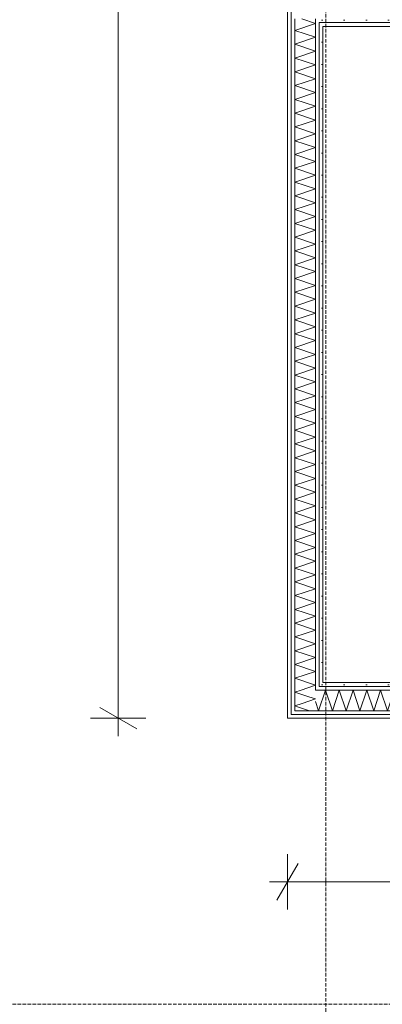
# Model space of a CAD drawing. Extents: x -7314 to 11761, y 144 to 9383.
# Tile 97 of 193: x 1930 to 2053, y 7187 to 7520. Entities that reach past the tile are written whole.
import ezdxf
from ezdxf.xclip import XClip

# ---------------------------------------------------------------- set-up
doc = ezdxf.new("R2010")
doc.units = 0
doc.header["$MEASUREMENT"] = 0
doc.header["$XCLIPFRAME"] = 0
doc.linetypes.add('Krawędzie ukryte', pattern=[68, 48, -20])
doc.linetypes.add('Wipeout_Contour', pattern=[20000, 0, -20000])
for name, color, linetype in [('FORMA - Arch 01 - 220-A Ściany', 7, 'Continuous'), ('FORMA - Arch 01 - 410-K Osie', 7, 'Continuous'), ('FORMA - Arch 02 - Strefy', 7, 'Continuous'), ('FORMA - Arch 04 - Wymiary ogólne', 7, 'Continuous')]:
    doc.layers.add(name, color=color, linetype=linetype)
pattern_1 = [(0, (4185.3, -5972.398), (0, 7.5), [0, -7.5])]

# ---------------------------------------------------------------- blocks, each defined once
blk = doc.blocks.new('*X91')
at = {"layer": 'FORMA - Arch 01 - 220-A Ściany', "color": 7, "linetype": 'Continuous', "lineweight": 5, "ltscale": 0.025}
for p, q in [((2028.34, 7291.02), (2030.6, 7290.27)), ((2024.84, 7287.52), (2028.54, 7286.29)), ((2030.6, 7290.27), (2026.07, 7288.76))]:
    blk.add_line(p, q, dxfattribs=at)
blk = doc.blocks.new('*X93')
at = {"layer": 'FORMA - Arch 01 - 220-A Ściany', "color": 7, "linetype": 'Continuous', "lineweight": 5, "ltscale": 0.025}
for p, q in [((2025.66, 7293.29), (2023.6, 7292.6)), ((2023.6, 7292.6), (2028.34, 7291.02)), ((2026.07, 7288.76), (2023.6, 7287.94)), ((2023.6, 7287.94), (2024.84, 7287.52))]:
    blk.add_line(p, q, dxfattribs=at)
blk = doc.blocks.new('*X94')
at = {"layer": 'FORMA - Arch 01 - 220-A Ściany', "color": 7, "linetype": 'Continuous', "lineweight": 5, "ltscale": 0.025}
for p, q in [((2025.93, 7520.49), (2030.6, 7518.94)), ((2030.6, 7518.94), (2023.6, 7516.6)), ((2023.6, 7516.6), (2030.6, 7514.27)), ((2030.6, 7514.27), (2023.6, 7511.94)), ((2023.6, 7511.94), (2030.6, 7509.6)), ((2030.6, 7509.6), (2023.6, 7507.27)), ((2023.6, 7507.27), (2030.6, 7504.94)), ((2030.6, 7504.94), (2023.6, 7502.6)), ((2023.6, 7502.6), (2030.6, 7500.27)), ((2030.6, 7500.27), (2023.6, 7497.94)), ((2023.6, 7497.94), (2030.6, 7495.6)), ((2030.6, 7495.6), (2023.6, 7493.27)), ((2023.6, 7493.27), (2030.6, 7490.94)), ((2030.6, 7490.94), (2023.6, 7488.6)), ((2023.6, 7488.6), (2030.6, 7486.27)), ((2030.6, 7486.27), (2023.6, 7483.94)), ((2023.6, 7483.94), (2030.6, 7481.6)), ((2030.6, 7481.6), (2023.6, 7479.27)), ((2023.6, 7479.27), (2030.6, 7476.94)), ((2030.6, 7476.94), (2023.6, 7474.6)), ((2023.6, 7474.6), (2030.6, 7472.27)), ((2030.6, 7472.27), (2023.6, 7469.94)), ((2023.6, 7469.94), (2030.6, 7467.6)), ((2030.6, 7467.6), (2023.6, 7465.27)), ((2023.6, 7465.27), (2030.6, 7462.94)), ((2030.6, 7462.94), (2023.6, 7460.6)), ((2023.6, 7460.6), (2030.6, 7458.27)), ((2030.6, 7458.27), (2023.6, 7455.94)), ((2023.6, 7455.94), (2030.6, 7453.6)), ((2030.6, 7453.6), (2023.6, 7451.27)), ((2023.6, 7451.27), (2030.6, 7448.94)), ((2030.6, 7448.94), (2023.6, 7446.6)), ((2023.6, 7446.6), (2030.6, 7444.27)), ((2030.6, 7444.27), (2023.6, 7441.94)), ((2023.6, 7441.94), (2030.6, 7439.6)), ((2030.6, 7439.6), (2023.6, 7437.27)), ((2023.6, 7437.27), (2030.6, 7434.94)), ((2030.6, 7434.94), (2023.6, 7432.6)), ((2023.6, 7432.6), (2030.6, 7430.27)), ((2030.6, 7430.27), (2023.6, 7427.94)), ((2023.6, 7427.94), (2030.6, 7425.6)), ((2030.6, 7425.6), (2023.6, 7423.27)), ((2023.6, 7423.27), (2030.6, 7420.94)), ((2030.6, 7420.94), (2023.6, 7418.6)), ((2023.6, 7418.6), (2030.6, 7416.27)), ((2030.6, 7416.27), (2023.6, 7413.94)), ((2023.6, 7413.94), (2030.6, 7411.6)), ((2030.6, 7411.6), (2023.6, 7409.27)), ((2023.6, 7409.27), (2030.6, 7406.94)), ((2030.6, 7406.94), (2023.6, 7404.6)), ((2023.6, 7404.6), (2030.6, 7402.27)), ((2030.6, 7402.27), (2023.6, 7399.94)), ((2023.6, 7399.94), (2030.6, 7397.6)), ((2030.6, 7397.6), (2023.6, 7395.27)), ((2023.6, 7395.27), (2030.6, 7392.94)), ((2030.6, 7392.94), (2023.6, 7390.6)), ((2023.6, 7390.6), (2030.6, 7388.27)), ((2030.6, 7388.27), (2023.6, 7385.94)), ((2023.6, 7385.94), (2030.6, 7383.6)), ((2030.6, 7383.6), (2023.6, 7381.27)), ((2023.6, 7381.27), (2030.6, 7378.94)), ((2030.6, 7378.94), (2023.6, 7376.6)), ((2023.6, 7376.6), (2030.6, 7374.27)), ((2030.6, 7374.27), (2023.6, 7371.94)), ((2023.6, 7371.94), (2030.6, 7369.6)), ((2030.6, 7369.6), (2023.6, 7367.27)), ((2023.6, 7367.27), (2030.6, 7364.94)), ((2030.6, 7364.94), (2023.6, 7362.6)), ((2023.6, 7362.6), (2030.6, 7360.27)), ((2030.6, 7360.27), (2023.6, 7357.94)), ((2023.6, 7357.94), (2030.6, 7355.6)), ((2030.6, 7355.6), (2023.6, 7353.27)), ((2023.6, 7353.27), (2030.6, 7350.94)), ((2030.6, 7350.94), (2023.6, 7348.6)), ((2023.6, 7348.6), (2030.6, 7346.27)), ((2030.6, 7346.27), (2023.6, 7343.94)), ((2023.6, 7343.94), (2030.6, 7341.6)), ((2030.6, 7341.6), (2023.6, 7339.27)), ((2023.6, 7339.27), (2030.6, 7336.94)), ((2030.6, 7336.94), (2023.6, 7334.6)), ((2023.6, 7334.6), (2030.6, 7332.27)), ((2030.6, 7332.27), (2023.6, 7329.94)), ((2023.6, 7329.94), (2030.6, 7327.6)), ((2030.6, 7327.6), (2023.6, 7325.27)), ((2023.6, 7325.27), (2030.6, 7322.94)), ((2030.6, 7322.94), (2023.6, 7320.6)), ((2023.6, 7320.6), (2030.6, 7318.27)), ((2030.6, 7318.27), (2023.6, 7315.94)), ((2023.6, 7315.94), (2030.6, 7313.6)), ((2030.6, 7313.6), (2023.6, 7311.27)), ((2023.6, 7311.27), (2030.6, 7308.94)), ((2030.6, 7308.94), (2023.6, 7306.6)), ((2023.6, 7306.6), (2030.6, 7304.27)), ((2030.6, 7304.27), (2023.6, 7301.94)), ((2023.6, 7301.94), (2030.6, 7299.6)), ((2030.6, 7299.6), (2023.6, 7297.27)), ((2023.6, 7297.27), (2030.6, 7294.94)), ((2030.6, 7294.94), (2025.66, 7293.29))]:
    blk.add_line(p, q, dxfattribs=at)
blk = doc.blocks.new('*X116')
at = {"layer": 'FORMA - Arch 01 - 220-A Ściany', "color": 7, "linetype": 'Continuous', "lineweight": 5, "ltscale": 0.025}
for p, q in [((2031.63, 7286.29), (2033.97, 7293.29)), ((2033.97, 7293.29), (2036.3, 7286.29)), ((2036.3, 7286.29), (2038.63, 7293.29)), ((2038.63, 7293.29), (2040.97, 7286.29)), ((2040.97, 7286.29), (2043.3, 7293.29)), ((2043.3, 7293.29), (2045.63, 7286.29)), ((2045.63, 7286.29), (2047.97, 7293.29)), ((2047.97, 7293.29), (2050.3, 7286.29)), ((2050.3, 7286.29), (2052.63, 7293.29)), ((2052.63, 7293.29), (2054.97, 7286.29)), ((2054.97, 7286.29), (2057.3, 7293.29)), ((2057.3, 7293.29), (2059.63, 7286.29)), ((2059.63, 7286.29), (2061.97, 7293.29)), ((2061.97, 7293.29), (2064.3, 7286.29)), ((2064.3, 7286.29), (2066.63, 7293.29)), ((2066.63, 7293.29), (2068.97, 7286.29)), ((2068.97, 7286.29), (2071.3, 7293.29)), ((2071.3, 7293.29), (2073.63, 7286.29)), ((2073.63, 7286.29), (2075.97, 7293.29)), ((2075.97, 7293.29), (2078.3, 7286.29)), ((2078.3, 7286.29), (2080.63, 7293.29)), ((2080.63, 7293.29), (2082.97, 7286.29)), ((2082.97, 7286.29), (2085.3, 7293.29)), ((2085.3, 7293.29), (2087.63, 7286.29)), ((2087.63, 7286.29), (2089.97, 7293.29)), ((2089.97, 7293.29), (2092.3, 7286.29)), ((2092.3, 7286.29), (2094.63, 7293.29)), ((2094.63, 7293.29), (2096.97, 7286.29)), ((2096.97, 7286.29), (2099.3, 7293.29)), ((2099.3, 7293.29), (2101.63, 7286.29)), ((2101.63, 7286.29), (2103.97, 7293.29)), ((2103.97, 7293.29), (2106.3, 7286.29)), ((2106.3, 7286.29), (2108.63, 7293.29)), ((2108.63, 7293.29), (2110.97, 7286.29)), ((2110.97, 7286.29), (2113.3, 7293.29)), ((2113.3, 7293.29), (2115.63, 7286.29)), ((2115.63, 7286.29), (2117.97, 7293.29)), ((2117.97, 7293.29), (2120.3, 7286.29)), ((2120.3, 7286.29), (2122.63, 7293.29)), ((2122.63, 7293.29), (2124.97, 7286.29)), ((2124.97, 7286.29), (2127.3, 7293.29)), ((2127.3, 7293.29), (2129.63, 7286.29)), ((2129.63, 7286.29), (2131.97, 7293.29)), ((2131.97, 7293.29), (2134.3, 7286.29)), ((2134.3, 7286.29), (2136.63, 7293.29)), ((2136.63, 7293.29), (2138.97, 7286.29)), ((2138.97, 7286.29), (2141.3, 7293.29)), ((2141.3, 7293.29), (2143.63, 7286.29)), ((2143.63, 7286.29), (2145.97, 7293.29)), ((2145.97, 7293.29), (2148.3, 7286.29)), ((2148.3, 7286.29), (2150.63, 7293.29)), ((2150.63, 7293.29), (2152.97, 7286.29)), ((2152.97, 7286.29), (2155.3, 7293.29)), ((2155.3, 7293.29), (2157.63, 7286.29)), ((2157.63, 7286.29), (2159.97, 7293.29)), ((2159.97, 7293.29), (2162.3, 7286.29)), ((2162.3, 7286.29), (2164.63, 7293.29)), ((2164.63, 7293.29), (2166.97, 7286.29)), ((2166.97, 7286.29), (2169.3, 7293.29)), ((2169.3, 7293.29), (2171.63, 7286.29)), ((2171.63, 7286.29), (2173.97, 7293.29)), ((2173.97, 7293.29), (2176.3, 7286.29)), ((2176.3, 7286.29), (2178.63, 7293.29)), ((2178.63, 7293.29), (2180.97, 7286.29)), ((2180.97, 7286.29), (2183.3, 7293.29)), ((2183.3, 7293.29), (2185.63, 7286.29)), ((2030.6, 7289.38), (2031.63, 7286.29)), ((2185.63, 7286.29), (2186.69, 7289.47))]:
    blk.add_line(p, q, dxfattribs=at)
blk = doc.blocks.new('Rysunek_1_1', base_point=(4185.3, -5972.4))
at = {"layer": 'FORMA - Arch 01 - 410-K Osie', "color": 7, "linetype": 'Krawędzie ukryte', "lineweight": 13, "ltscale": 0.025}
blk.add_line((2631.22, 7186.9), (587.6, 7186.9), dxfattribs=at)
at = {"layer": 'FORMA - Arch 04 - Wymiary ogólne', "color": 154, "linetype": 'Continuous', "lineweight": 13, "ltscale": 0.025}
for p, q in [((1963.76, 7283.79), (1963.76, 7908.64)), ((1957.51, 7287.4), (1970.01, 7280.18)), ((1973.14, 7283.79), (1954.39, 7283.79)), ((1963.76, 7277.68), (1963.76, 7283.79)), ((2021.1, 7218.99), (2021.1, 7237.74)), ((2024.71, 7234.61), (2017.49, 7222.11)), ((2014.99, 7228.36), (2021.1, 7228.36)), ((2021.1, 7228.36), (2412.21, 7228.36))]:
    blk.add_line(p, q, dxfattribs=at)
at = {"color": 254, "linetype": 'Wipeout_Contour', "lineweight": 0, "ltscale": 22678.246034}
blk.add_wipeout([(2022.35, 7285.04), (2021.1, 7283.79), (2022.35, 7283.79)], dxfattribs=at).dxf.layer = 'FORMA - Arch 01 - 220-A Ściany'
at = {"color": 254, "linetype": 'Wipeout_Contour', "lineweight": 0, "ltscale": 30941.52812}
blk.add_wipeout([(2412.21, 7295.79), (2412.21, 7517.99), (2033.1, 7517.99), (2033.1, 7295.79)], dxfattribs=at).dxf.layer = 'FORMA - Arch 02 - Strefy'
at = {"layer": 'FORMA - Arch 01 - 220-A Ściany', "linetype": 'Continuous', "lineweight": 5}
h = blk.add_hatch(dxfattribs=at)
h.set_pattern_fill('Gips_0001', style=0, pattern_type=2)
h.set_pattern_definition(pattern_1)
h.paths.add_polyline_path([(2022.35, 7285.04), (2021.1, 7283.79), (2022.35, 7283.79)])
at = {"color": 254, "linetype": 'Wipeout_Contour', "lineweight": 0, "ltscale": 22717.957584}
blk.add_wipeout([(2033.1, 7295.79), (2031.85, 7294.54), (2033.1, 7294.54)], dxfattribs=at).dxf.layer = 'FORMA - Arch 01 - 220-A Ściany'
at = {"layer": 'FORMA - Arch 01 - 220-A Ściany', "linetype": 'Continuous', "lineweight": 5}
h = blk.add_hatch(dxfattribs=at)
h.set_pattern_fill('Gips_0001', style=0, pattern_type=2)
h.set_pattern_definition(pattern_1)
h.paths.add_polyline_path([(2033.1, 7295.79), (2031.85, 7294.54), (2033.1, 7294.54)])
at = {"color": 254, "linetype": 'Wipeout_Contour', "lineweight": 0, "ltscale": 22682.862517}
blk.add_wipeout([(2023.6, 7286.29), (2022.35, 7285.04), (2023.6, 7285.04)], dxfattribs=at).dxf.layer = 'FORMA - Arch 01 - 220-A Ściany'
at = {"layer": 'FORMA - Arch 01 - 220-A Ściany', "linetype": 'Continuous', "lineweight": 5}
h = blk.add_hatch(dxfattribs=at)
h.set_pattern_fill('Gips_0001', style=0, pattern_type=2)
h.set_pattern_definition(pattern_1)
h.paths.add_polyline_path([(2023.6, 7286.29), (2022.35, 7285.04), (2023.6, 7285.04)])
at = {"color": 254, "linetype": 'Wipeout_Contour', "lineweight": 0, "ltscale": 22713.338824}
blk.add_wipeout([(2031.85, 7294.54), (2030.6, 7293.29), (2031.85, 7293.29)], dxfattribs=at).dxf.layer = 'FORMA - Arch 01 - 220-A Ściany'
at = {"layer": 'FORMA - Arch 01 - 220-A Ściany', "linetype": 'Continuous', "lineweight": 5}
h = blk.add_hatch(dxfattribs=at)
h.set_pattern_fill('Gips_0001', style=0, pattern_type=2)
h.set_pattern_definition(pattern_1)
h.paths.add_polyline_path([(2031.85, 7294.54), (2030.6, 7293.29), (2031.85, 7293.29)])
at = {"color": 254, "linetype": 'Wipeout_Contour', "lineweight": 0, "ltscale": 22696.101288}
blk.add_wipeout([(2030.6, 7293.29), (2023.6, 7286.29), (2030.6, 7286.29)], dxfattribs=at).dxf.layer = 'FORMA - Arch 01 - 220-A Ściany'
at = {"color": 7, "linetype": 'Continuous', "lineweight": 13, "ltscale": 0.025}
blk.add_blockref('*X91', (0, 0), dxfattribs=at)
at = {"color": 254, "linetype": 'Wipeout_Contour', "lineweight": 0, "ltscale": 22720.05794}
blk.add_wipeout([(2033.1, 7295.79), (2031.85, 7295.79), (2031.85, 7294.54)], dxfattribs=at).dxf.layer = 'FORMA - Arch 01 - 220-A Ściany'
at = {"color": 254, "linetype": 'Wipeout_Contour', "lineweight": 0, "ltscale": 22680.347223}
blk.add_wipeout([(2022.35, 7285.04), (2021.1, 7285.04), (2021.1, 7283.79)], dxfattribs=at).dxf.layer = 'FORMA - Arch 01 - 220-A Ściany'
at = {"layer": 'FORMA - Arch 01 - 220-A Ściany', "linetype": 'Continuous', "lineweight": 5}
h = blk.add_hatch(dxfattribs=at)
h.set_pattern_fill('Gips_0001', style=0, pattern_type=2)
h.set_pattern_definition(pattern_1)
h.paths.add_polyline_path([(2033.1, 7295.79), (2031.85, 7295.79), (2031.85, 7294.54)])
h = blk.add_hatch(dxfattribs=at)
h.set_pattern_fill('Gips_0001', style=0, pattern_type=2)
h.set_pattern_definition(pattern_1)
h.paths.add_polyline_path([(2022.35, 7285.04), (2021.1, 7285.04), (2021.1, 7283.79)])
at = {"color": 254, "linetype": 'Wipeout_Contour', "lineweight": 0, "ltscale": 31205.977549}
blk.add_wipeout([(2021.1, 7285.04), (2022.35, 7285.04), (2022.35, 7784.38), (2021.1, 7784.38)], dxfattribs=at).dxf.layer = 'FORMA - Arch 01 - 220-A Ściany'
at = {"color": 254, "linetype": 'Wipeout_Contour', "lineweight": 0, "ltscale": 30722.97487}
blk.add_wipeout([(2031.85, 7517.99), (2031.85, 7295.79), (2033.1, 7295.79), (2033.1, 7517.99)], dxfattribs=at).dxf.layer = 'FORMA - Arch 01 - 220-A Ściany'
at = {"layer": 'FORMA - Arch 01 - 220-A Ściany', "linetype": 'Continuous', "lineweight": 5}
h = blk.add_hatch(dxfattribs=at)
h.set_pattern_fill('Gips_0001', style=0, pattern_type=2)
h.set_pattern_definition(pattern_1)
h.paths.add_polyline_path([(2021.1, 7285.04), (2022.35, 7285.04), (2022.35, 7784.38), (2021.1, 7784.38)])
h = blk.add_hatch(dxfattribs=at)
h.set_pattern_fill('Gips_0001', style=0, pattern_type=2)
h.set_pattern_definition(pattern_1)
h.paths.add_polyline_path([(2031.85, 7517.99), (2031.85, 7295.79), (2033.1, 7295.79), (2033.1, 7517.99)])
at = {"color": 254, "linetype": 'Wipeout_Contour', "lineweight": 0, "ltscale": 31153.959239}
blk.add_wipeout([(2031.85, 7519.24), (2031.85, 7517.99), (2033.1, 7517.99), (2033.1, 7519.24)], dxfattribs=at).dxf.layer = 'FORMA - Arch 01 - 220-A Ściany'
at = {"color": 254, "linetype": 'Wipeout_Contour', "lineweight": 0, "ltscale": 22715.439277}
blk.add_wipeout([(2031.85, 7294.54), (2030.6, 7294.54), (2030.6, 7293.29)], dxfattribs=at).dxf.layer = 'FORMA - Arch 01 - 220-A Ściany'
at = {"color": 254, "linetype": 'Wipeout_Contour', "lineweight": 0, "ltscale": 22684.963609}
blk.add_wipeout([(2023.6, 7286.29), (2022.35, 7286.29), (2022.35, 7285.04)], dxfattribs=at).dxf.layer = 'FORMA - Arch 01 - 220-A Ściany'
at = {"layer": 'FORMA - Arch 01 - 220-A Ściany', "linetype": 'Continuous', "lineweight": 5}
h = blk.add_hatch(dxfattribs=at)
h.set_pattern_fill('Gips_0001', style=0, pattern_type=2)
h.set_pattern_definition(pattern_1)
h.paths.add_polyline_path([(2031.85, 7519.24), (2031.85, 7517.99), (2033.1, 7517.99), (2033.1, 7519.24)])
h = blk.add_hatch(dxfattribs=at)
h.set_pattern_fill('Gips_0001', style=0, pattern_type=2)
h.set_pattern_definition(pattern_1)
h.paths.add_polyline_path([(2031.85, 7294.54), (2030.6, 7294.54), (2030.6, 7293.29)])
h = blk.add_hatch(dxfattribs=at)
h.set_pattern_fill('Gips_0001', style=0, pattern_type=2)
h.set_pattern_definition(pattern_1)
h.paths.add_polyline_path([(2023.6, 7286.29), (2022.35, 7286.29), (2022.35, 7285.04)])
at = {"layer": 'FORMA - Arch 01 - 220-A Ściany', "color": 7, "linetype": 'Continuous', "lineweight": 15, "ltscale": 0.025, "flags": 128}
blk.add_lwpolyline([(2021.1, 7283.79), (2022.35, 7283.79)], dxfattribs=at)
at = {"color": 254, "linetype": 'Wipeout_Contour', "lineweight": 0, "ltscale": 31209.683787}
blk.add_wipeout([(2022.35, 7286.29), (2023.6, 7286.29), (2023.6, 7784.38), (2022.35, 7784.38)], dxfattribs=at).dxf.layer = 'FORMA - Arch 01 - 220-A Ściany'
at = {"color": 254, "linetype": 'Wipeout_Contour', "lineweight": 0, "ltscale": 30721.656902}
blk.add_wipeout([(2030.6, 7519.24), (2030.6, 7294.54), (2031.85, 7294.54), (2031.85, 7519.24)], dxfattribs=at).dxf.layer = 'FORMA - Arch 01 - 220-A Ściany'
at = {"layer": 'FORMA - Arch 01 - 220-A Ściany', "linetype": 'Continuous', "lineweight": 5}
h = blk.add_hatch(dxfattribs=at)
h.set_pattern_fill('Gips_0001', style=0, pattern_type=2)
h.set_pattern_definition(pattern_1)
h.paths.add_polyline_path([(2022.35, 7286.29), (2023.6, 7286.29), (2023.6, 7784.38), (2022.35, 7784.38)])
h = blk.add_hatch(dxfattribs=at)
h.set_pattern_fill('Gips_0001', style=0, pattern_type=2)
h.set_pattern_definition(pattern_1)
h.paths.add_polyline_path([(2030.6, 7519.24), (2030.6, 7294.54), (2031.85, 7294.54), (2031.85, 7519.24)])
at = {"layer": 'FORMA - Arch 01 - 220-A Ściany', "color": 7, "linetype": 'Continuous', "lineweight": 15, "ltscale": 0.025, "flags": 128}
blk.add_lwpolyline([(2021.1, 7784.38), (2021.1, 7283.79)], dxfattribs=at)
at = {"color": 254, "linetype": 'Wipeout_Contour', "lineweight": 0, "ltscale": 31157.481797}
blk.add_wipeout([(2030.6, 7520.49), (2030.6, 7519.24), (2031.85, 7519.24), (2031.85, 7520.49)], dxfattribs=at).dxf.layer = 'FORMA - Arch 01 - 220-A Ściany'
at = {"color": 254, "linetype": 'Wipeout_Contour', "lineweight": 0, "ltscale": 22702.201388}
blk.add_wipeout([(2030.6, 7293.29), (2023.6, 7293.29), (2023.6, 7286.29)], dxfattribs=at).dxf.layer = 'FORMA - Arch 01 - 220-A Ściany'
at = {"layer": 'FORMA - Arch 01 - 220-A Ściany', "linetype": 'Continuous', "lineweight": 5}
h = blk.add_hatch(dxfattribs=at)
h.set_pattern_fill('Gips_0001', style=0, pattern_type=2)
h.set_pattern_definition(pattern_1)
h.paths.add_polyline_path([(2030.6, 7520.49), (2030.6, 7519.24), (2031.85, 7519.24), (2031.85, 7520.49)])
at = {"layer": 'FORMA - Arch 01 - 220-A Ściany', "color": 7, "linetype": 'Continuous', "lineweight": 13, "ltscale": 0.025}
for p, q in [((2022.35, 7286.29), (2022.35, 7285.04)), ((2023.6, 7286.29), (2030.6, 7286.29))]:
    blk.add_line(p, q, dxfattribs=at)
at = {"layer": 'FORMA - Arch 01 - 220-A Ściany', "color": 7, "linetype": 'Continuous', "lineweight": 15, "ltscale": 0.025, "flags": 128}
blk.add_lwpolyline([(2033.1, 7295.79), (2033.1, 7517.99)], dxfattribs=at)
at = {"color": 7, "linetype": 'Continuous', "lineweight": 13, "ltscale": 0.025}
blk.add_blockref('*X93', (0, 0), dxfattribs=at)
at = {"color": 254, "linetype": 'Wipeout_Contour', "lineweight": 0, "ltscale": 30717.30417}
blk.add_wipeout([(2023.6, 7520.49), (2023.6, 7293.29), (2030.6, 7293.29), (2030.6, 7520.49)], dxfattribs=at).dxf.layer = 'FORMA - Arch 01 - 220-A Ściany'
at = {"layer": 'FORMA - Arch 01 - 220-A Ściany', "color": 7, "linetype": 'Continuous', "lineweight": 13, "ltscale": 0.025}
for p, q in [((2022.35, 7784.38), (2022.35, 7286.29)), ((2023.6, 7520.49), (2023.6, 7293.29)), ((2030.6, 7293.29), (2030.6, 7520.49)), ((2031.85, 7519.24), (2033.1, 7519.24)), ((2031.85, 7294.54), (2031.85, 7519.24)), ((2023.6, 7293.29), (2023.6, 7286.29)), ((2030.6, 7293.29), (2031.85, 7293.29))]:
    blk.add_line(p, q, dxfattribs=at)
at = {"color": 7, "linetype": 'Continuous', "lineweight": 13, "ltscale": 0.025}
blk.add_blockref('*X94', (0, 0), dxfattribs=at)
at = {"color": 254, "linetype": 'Wipeout_Contour', "lineweight": 0, "ltscale": 31158.786016}
blk.add_wipeout([(2031.85, 7520.49), (2031.85, 7519.24), (2033.1, 7519.24), (2033.1, 7520.49)], dxfattribs=at).dxf.layer = 'FORMA - Arch 01 - 220-A Ściany'
at = {"color": 254, "linetype": 'Wipeout_Contour', "lineweight": 0, "ltscale": 30378.018122}
blk.add_wipeout([(2033.1, 7294.54), (2186.69, 7294.54), (2186.69, 7295.79), (2033.1, 7295.79)], dxfattribs=at).dxf.layer = 'FORMA - Arch 01 - 220-A Ściany'
at = {"color": 254, "linetype": 'Wipeout_Contour', "lineweight": 0, "ltscale": 30330.94901}
blk.add_wipeout([(2022.35, 7283.79), (2186.69, 7283.79), (2186.69, 7285.04), (2022.35, 7285.04)], dxfattribs=at).dxf.layer = 'FORMA - Arch 01 - 220-A Ściany'
at = {"layer": 'FORMA - Arch 01 - 220-A Ściany', "linetype": 'Continuous', "lineweight": 5}
h = blk.add_hatch(dxfattribs=at)
h.set_pattern_fill('Gips_0001', style=0, pattern_type=2)
h.set_pattern_definition(pattern_1)
h.paths.add_polyline_path([(2031.85, 7520.49), (2031.85, 7519.24), (2033.1, 7519.24), (2033.1, 7520.49)])
h = blk.add_hatch(dxfattribs=at)
h.set_pattern_fill('Gips_0001', style=0, pattern_type=2)
h.set_pattern_definition(pattern_1)
h.paths.add_polyline_path([(2033.1, 7294.54), (2186.69, 7294.54), (2186.69, 7295.79), (2033.1, 7295.79)])
h = blk.add_hatch(dxfattribs=at)
h.set_pattern_fill('Gips_0001', style=0, pattern_type=2)
h.set_pattern_definition(pattern_1)
h.paths.add_polyline_path([(2022.35, 7283.79), (2186.69, 7283.79), (2186.69, 7285.04), (2022.35, 7285.04)])
at = {"color": 254, "linetype": 'Wipeout_Contour', "lineweight": 0, "ltscale": 31369.490672}
blk.add_wipeout([(2033.1, 7517.99), (2412.21, 7517.99), (2412.21, 7519.24), (2033.1, 7519.24)], dxfattribs=at).dxf.layer = 'FORMA - Arch 01 - 220-A Ściany'
at = {"color": 254, "linetype": 'Wipeout_Contour', "lineweight": 0, "ltscale": 30372.544085}
blk.add_wipeout([(2031.85, 7293.29), (2186.69, 7293.29), (2186.69, 7294.54), (2031.85, 7294.54)], dxfattribs=at).dxf.layer = 'FORMA - Arch 01 - 220-A Ściany'
at = {"color": 254, "linetype": 'Wipeout_Contour', "lineweight": 0, "ltscale": 30336.421277}
blk.add_wipeout([(2023.6, 7285.04), (2186.69, 7285.04), (2186.69, 7286.29), (2023.6, 7286.29)], dxfattribs=at).dxf.layer = 'FORMA - Arch 01 - 220-A Ściany'
at = {"layer": 'FORMA - Arch 01 - 220-A Ściany', "linetype": 'Continuous', "lineweight": 5}
h = blk.add_hatch(dxfattribs=at)
h.set_pattern_fill('Gips_0001', style=0, pattern_type=2)
h.set_pattern_definition(pattern_1)
h.paths.add_polyline_path([(2033.1, 7517.99), (2412.21, 7517.99), (2412.21, 7519.24), (2033.1, 7519.24)])
h = blk.add_hatch(dxfattribs=at)
h.set_pattern_fill('Gips_0001', style=0, pattern_type=2)
h.set_pattern_definition(pattern_1)
h.paths.add_polyline_path([(2031.85, 7293.29), (2186.69, 7293.29), (2186.69, 7294.54), (2031.85, 7294.54)])
h = blk.add_hatch(dxfattribs=at)
h.set_pattern_fill('Gips_0001', style=0, pattern_type=2)
h.set_pattern_definition(pattern_1)
h.paths.add_polyline_path([(2023.6, 7285.04), (2186.69, 7285.04), (2186.69, 7286.29), (2023.6, 7286.29)])
at = {"layer": 'FORMA - Arch 01 - 220-A Ściany', "color": 7, "linetype": 'Continuous', "lineweight": 13, "ltscale": 0.025}
blk.add_line((2022.35, 7285.04), (2023.6, 7285.04), dxfattribs=at)
at = {"layer": 'FORMA - Arch 01 - 220-A Ściany', "color": 7, "linetype": 'Continuous', "lineweight": 15, "ltscale": 0.025, "flags": 128}
for points in [[(2186.69, 7295.79), (2033.1, 7295.79)], [(2022.35, 7283.79), (2186.69, 7283.79)]]:
    blk.add_lwpolyline(points, dxfattribs=at)
at = {"color": 254, "linetype": 'Wipeout_Contour', "lineweight": 0, "ltscale": 31374.284517}
blk.add_wipeout([(2033.1, 7519.24), (2412.21, 7519.24), (2412.21, 7520.49), (2033.1, 7520.49)], dxfattribs=at).dxf.layer = 'FORMA - Arch 01 - 220-A Ściany'
at = {"color": 254, "linetype": 'Wipeout_Contour', "lineweight": 0, "ltscale": 30356.023472}
blk.add_wipeout([(2030.6, 7286.29), (2186.69, 7286.29), (2186.69, 7293.29), (2030.6, 7293.29)], dxfattribs=at).dxf.layer = 'FORMA - Arch 01 - 220-A Ściany'
at = {"layer": 'FORMA - Arch 01 - 220-A Ściany', "linetype": 'Continuous', "lineweight": 5}
h = blk.add_hatch(dxfattribs=at)
h.set_pattern_fill('Gips_0001', style=0, pattern_type=2)
h.set_pattern_definition(pattern_1)
h.paths.add_polyline_path([(2033.1, 7519.24), (2412.21, 7519.24), (2412.21, 7520.49), (2033.1, 7520.49)])
at = {"layer": 'FORMA - Arch 01 - 220-A Ściany', "color": 7, "linetype": 'Continuous', "lineweight": 13, "ltscale": 0.025}
for p, q in [((2031.85, 7519.24), (2033.1, 7519.24)), ((2033.1, 7519.24), (2412.21, 7519.24)), ((2186.69, 7294.54), (2031.85, 7294.54)), ((2030.6, 7293.29), (2031.85, 7293.29)), ((2186.69, 7293.29), (2031.85, 7293.29)), ((2023.6, 7286.29), (2030.6, 7286.29)), ((2023.6, 7285.04), (2186.69, 7285.04)), ((2030.6, 7286.29), (2186.69, 7286.29))]:
    blk.add_line(p, q, dxfattribs=at)
at = {"layer": 'FORMA - Arch 01 - 220-A Ściany', "color": 7, "linetype": 'Continuous', "lineweight": 15, "ltscale": 0.025, "flags": 128}
blk.add_lwpolyline([(2033.1, 7517.99), (2412.21, 7517.99)], dxfattribs=at)
at = {"layer": 'FORMA - Arch 01 - 410-K Osie', "color": 7, "linetype": 'Krawędzie ukryte', "lineweight": 13, "ltscale": 0.025}
blk.add_line((2034.04, 5890.7), (2034.04, 8978.35), dxfattribs=at)
at = {"color": 7, "linetype": 'Continuous', "lineweight": 13, "ltscale": 0.025}
blk.add_blockref('*X116', (0, 0), dxfattribs=at)

msp = doc.modelspace()

# ---------------------------------------------------------------- block references
at = {"lineweight": 20}
ref = msp.add_blockref('Rysunek_1_1', (4185.29965, -5972.39804), dxfattribs=at)
XClip(ref).set_block_clipping_path([(254.0251470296, 246.5573808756), (9689.7973583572, 9358.9497337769)])

doc.saveas('drawing.dxf')
